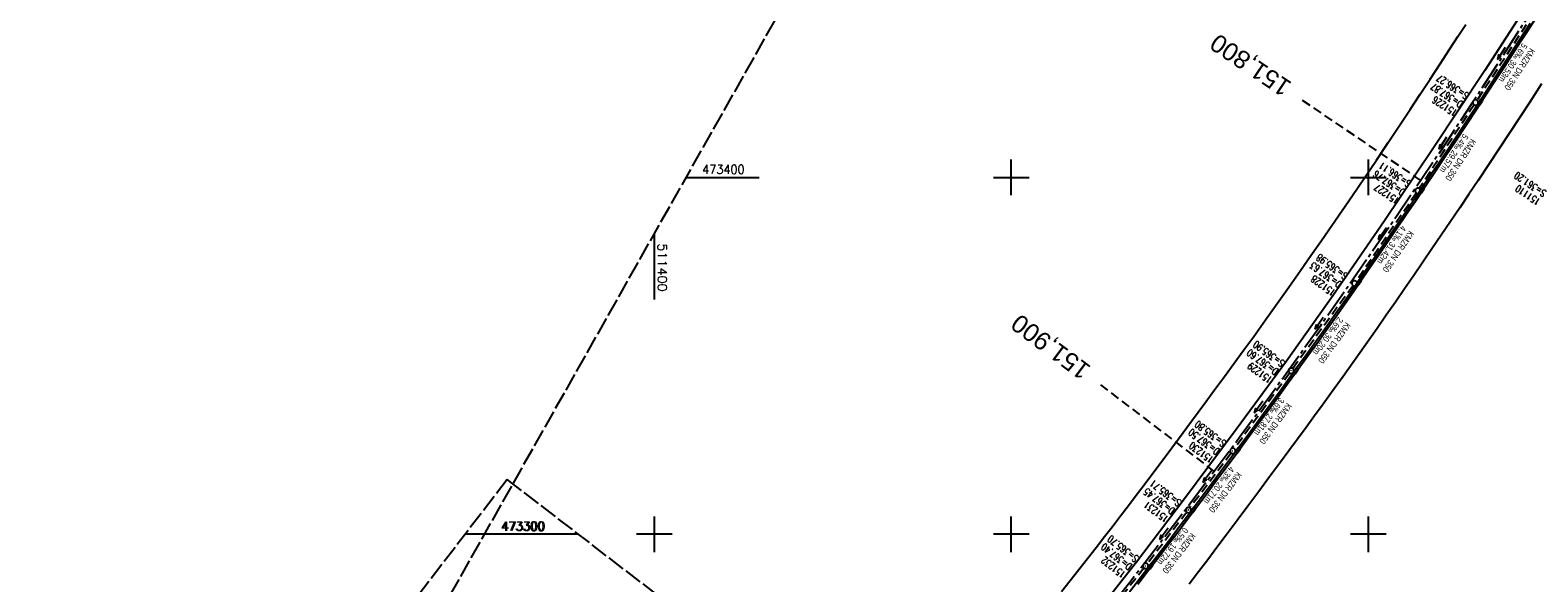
# Model space of a CAD drawing. Extents: x 510563 to 513920, y 467229 to 478797.
# Tile 38 of 67: x 511225 to 511647, y 473286 to 473441. Entities that reach past the tile are written whole.
import ezdxf
from ezdxf.enums import TextEntityAlignment as Align

# ---------------------------------------------------------------- set-up
doc = ezdxf.new("R2010")
doc.units = 0
doc.header["$LTSCALE"] = 10
doc.header["$MEASUREMENT"] = 0
for name, pattern in [('ACHSE', [5.5, 4, -0.5, 0.5, -0.5]), ('LT00', [0]), ('LT14', [0.6, 0.5, -0.1]), ('LT17', [0.15, 0.1, -0.05]), ('STRICHLINIE2', [0.375, 0.25, -0.125])]:
    doc.linetypes.add(name, pattern=pattern)
doc.layers.get('0').update_dxf_attribs({"linetype": 'LT00'})
for name, color, linetype in [('-AX-020', 250, 'ACHSE'), ('-Halt-Pfeil', 4, 'LT00'), ('-Haltung', 7, 'STRICHLINIE2'), ('-Haltungsbeschriftung', 140, 'LT00'), ('-Schachtbeschriftung', 5, 'LT00'), ('-ST-20', 30, 'LT17'), ('V92_AFBR_BAB', 250, 'LT00'), ('V92_KA_PRUF', 182, 'LT00'), ('V92_RASTER', 250, 'LT00'), ('V92_RINNE', 182, 'LT00'), ('V92_SINKK', 182, 'LT00'), ('V93_RASTER', 250, 'LT00')]:
    doc.layers.add(name, color=color, linetype=linetype)
doc.layers.add('-BLATT_92-RAND', color=7, linetype='LT14', plot=False)
doc.layers.add('-BLATT_93-RAND', color=7, linetype='LT14', plot=False)
doc.styles.add('Beschrift', font='ARIAL.TTF')
doc.styles.add('Haltungsbeschriftung', font='ARIAL.TTF', dxfattribs={"width": 0.75})
doc.styles.add('schachtbeschriftung', font='romans.shx', dxfattribs={"width": 0.75, "height": 2})
doc.styles.get("Standard").update_dxf_attribs({"font": 'romans.shx'})

# ---------------------------------------------------------------- blocks, each defined once
blk = doc.blocks.new('SYMB0652')
at = {"color": 0, "linetype": 'ByBlock'}
blk.add_lwpolyline([(-0.15, -0.075), (0.15, -0.075), (0.15, 0.075), (-0.15, 0.075), (-0.15, -0.075)], dxfattribs=at)
blk = doc.blocks.new('SYMB0003')
at = {"color": 0, "linetype": 'ByBlock'}
for p, q in [((-0.015712, 0), (0.010166, 0.012015)), ((0, -0.021257), (-0.015712, 0)), ((0.010166, 0.012015), (0, -0.021257))]:
    blk.add_line(p, q, dxfattribs=at)
for points in [[(-0.031395, 0.499013), (-0.093691, 0.491144), (-0.154509, 0.475528), (-0.21289, 0.452414), (-0.267913, 0.422164), (-0.318712, 0.385257), (-0.364484, 0.342274), (-0.404509, 0.293893), (-0.438154, 0.240877), (-0.464888, 0.184062), (-0.484292, 0.124345), (-0.496058, 0.062667), (-0.5, 0)], [(-0.5, 0), (-0.496058, -0.062667), (-0.484292, -0.124345), (-0.464888, -0.184062), (-0.438154, -0.240877), (-0.404509, -0.293893), (-0.364485, -0.342274), (-0.318712, -0.385257), (-0.267914, -0.422164), (-0.21289, -0.452414), (-0.154509, -0.475529), (-0.093691, -0.491144), (-0.031395, -0.499014), (0.031395, -0.499014)], [(0.5, 0), (0.496057, 0.062667), (0.484292, 0.124345), (0.464888, 0.184062), (0.438153, 0.240877), (0.404509, 0.293893), (0.364484, 0.342274), (0.318712, 0.385257), (0.267913, 0.422164), (0.21289, 0.452414), (0.154509, 0.475528), (0.093691, 0.491144), (0.031395, 0.499013), (-0.031395, 0.499013)], [(0.031395, -0.499014), (0.093691, -0.491144), (0.154509, -0.475529), (0.21289, -0.452414), (0.267914, -0.422164), (0.318712, -0.385257), (0.364485, -0.342274), (0.404509, -0.293893), (0.438154, -0.240877), (0.464889, -0.184062), (0.484292, -0.124345), (0.496058, -0.062667), (0.5, 0)]]:
    blk.add_lwpolyline(points, dxfattribs=at)
blk = doc.blocks.new('SYMB0070')
at = {"color": 0, "linetype": 'ByBlock'}
for p, q in [((-0.5, 0), (0.2, 0)), ((0.5, 0), (0.2, 0.1)), ((0.2, 0.1), (0.2, 0)), ((0.468, 0), (0.21, 0.086)), ((0.21, 0.086), (0.21, -0.086)), ((0.21, -0.086), (0.468, 0)), ((0.22, -0.072), (0.437, 0)), ((0.23, -0.058), (0.405, 0)), ((0.24, -0.045), (0.374, 0)), ((0.342, 0), (0.25, 0.031)), ((0.25, 0.031), (0.25, -0.031)), ((0.25, -0.031), (0.342, 0)), ((0.26, -0.017), (0.31, 0)), ((0.27, -0.003), (0.279, 0))]:
    blk.add_line(p, q, dxfattribs=at)
for points in [[(0.2, 0), (0.2, -0.1), (0.5, 0)], [(0.437, 0), (0.22, 0.072), (0.22, -0.072)], [(0.405, 0), (0.23, 0.058), (0.23, -0.058)], [(0.374, 0), (0.24, 0.045), (0.24, -0.045)], [(0.31, 0), (0.26, 0.017), (0.26, -0.017)], [(0.279, 0), (0.27, 0.003), (0.27, -0.003)]]:
    blk.add_lwpolyline(points, dxfattribs=at)

msp = doc.modelspace()

# ---------------------------------------------------------------- linework, layer by layer
at = {"layer": '-AX-020', "ltscale": 0.2, "flags": 128}
msp.add_lwpolyline([(513881.72, 478796.97), (513877.87, 478787.35), (513870.37, 478768.8), (513862.79, 478750.28), (513855.14, 478731.79), (513847.41, 478713.32), (513839.61, 478694.89), (513831.74, 478676.49), (513823.79, 478658.13), (513815.77, 478639.79), (513807.68, 478621.49), (513799.51, 478603.22), (513791.27, 478584.98), (513782.96, 478566.77), (513774.58, 478548.6), (513766.12, 478530.46), (513757.59, 478512.36), (513748.99, 478494.29), (513740.31, 478476.25), (513731.57, 478458.25), (513722.75, 478440.29), (513713.86, 478422.36), (513704.9, 478404.46), (513695.86, 478386.6), (513686.76, 478368.78), (513677.58, 478351), (513668.34, 478333.25), (513659.02, 478315.54), (513649.63, 478297.86), (513640.17, 478280.23), (513630.64, 478262.63), (513621.04, 478245.07), (513611.37, 478227.54), (513601.63, 478210.06), (513591.82, 478192.62), (513586.74, 478183.65), (513576.83, 478166.26), (513566.85, 478148.92), (513556.8, 478131.61), (513546.69, 478114.34), (513536.51, 478097.1), (513526.28, 478079.91), (513515.99, 478062.74), (513505.64, 478045.61), (513495.23, 478028.52), (513484.78, 478011.45), (513474.27, 477994.42), (513463.71, 477977.42), (513453.11, 477960.45), (513442.46, 477943.5), (513431.76, 477926.59), (513421.03, 477909.7), (513410.25, 477892.84), (513399.43, 477876), (513388.58, 477859.18), (513377.69, 477842.39), (513366.77, 477825.62), (513355.82, 477808.87), (513344.83, 477792.14), (513333.82, 477775.43), (513322.78, 477758.74), (513311.72, 477742.06), (513300.63, 477725.4), (513289.52, 477708.75), (513278.39, 477692.12), (513267.24, 477675.5), (513256.08, 477658.89), (513244.9, 477642.29), (513233.71, 477625.7), (513222.5, 477609.12), (513211.29, 477592.54), (513200.07, 477575.97), (513188.84, 477559.41), (513177.6, 477542.84), (513166.37, 477526.28), (513154.8, 477509.24), (513142.5, 477491.11), (513130.2, 477472.99), (513117.9, 477454.86), (513105.61, 477436.73), (513093.33, 477418.59), (513081.06, 477400.44), (513068.81, 477382.28), (513056.57, 477364.12), (513044.34, 477345.94), (513032.14, 477327.75), (513019.96, 477309.55), (513007.8, 477291.33), (512995.67, 477273.09), (512983.57, 477254.83), (512971.49, 477236.55), (512959.45, 477218.25), (512947.45, 477199.93), (512935.48, 477181.58), (512923.55, 477163.21), (512911.66, 477144.81), (512899.82, 477126.38), (512888.03, 477107.93), (512876.28, 477089.44), (512864.58, 477070.92), (512852.94, 477052.36), (512841.35, 477033.77), (512829.82, 477015.15), (512818.35, 476996.49), (512806.94, 476977.79), (512795.6, 476959.05), (512789.64, 476949.14), (512778.41, 476930.34), (512767.24, 476911.5), (512756.13, 476892.61), (512745.1, 476873.69), (512734.14, 476854.72), (512723.25, 476835.72), (512712.42, 476816.68), (512701.67, 476797.59), (512690.98, 476778.47), (512680.37, 476759.31), (512669.82, 476740.11), (512659.35, 476720.87), (512648.95, 476701.6), (512638.61, 476682.28), (512628.35, 476662.93), (512618.16, 476643.54), (512608.04, 476624.11), (512597.99, 476604.65), (512588.01, 476585.15), (512578.1, 476565.61), (512568.26, 476546.04), (512558.5, 476526.43), (512548.8, 476506.79), (512539.18, 476487.11), (512529.63, 476467.4), (512520.15, 476447.65), (512510.75, 476427.87), (512501.42, 476408.05), (512492.16, 476388.2), (512482.97, 476368.31), (512473.85, 476348.4), (512464.81, 476328.44), (512455.84, 476308.46), (512446.94, 476288.44), (512438.12, 476268.39), (512429.37, 476248.31), (512420.69, 476228.2), (512412.09, 476208.05), (512403.56, 476187.88), (512395.11, 476167.67), (512386.72, 476147.43), (512378.42, 476127.17), (512370.18, 476106.87), (512362.02, 476086.54), (512353.94, 476066.18), (512345.92, 476045.79), (512337.99, 476025.38), (512330.13, 476004.93), (512322.34, 475984.46), (512314.63, 475963.96), (512306.99, 475943.43), (512299.43, 475922.87), (512291.94, 475902.28), (512284.53, 475881.67), (512277.19, 475861.03), (512269.93, 475840.36), (512262.74, 475819.67), (512255.63, 475798.95), (512248.6, 475778.21), (512241.64, 475757.44), (512234.76, 475736.64), (512227.95, 475715.82), (512221.22, 475694.97), (512214.57, 475674.11), (512207.99, 475653.21), (512201.49, 475632.29), (512200.13, 475627.89), (512194.28, 475608.79), (512188.5, 475589.67), (512182.78, 475570.54), (512177.14, 475551.38), (512171.56, 475532.2), (512166.05, 475513.01), (512160.62, 475493.79), (512155.26, 475474.55), (512149.97, 475455.29), (512148.09, 475448.36), (512142.91, 475429.07), (512137.8, 475409.77), (512132.78, 475390.44), (512127.83, 475371.09), (512122.96, 475351.72), (512118.16, 475332.33), (512113.45, 475312.92), (512108.81, 475293.5), (512104.25, 475274.06), (512099.76, 475254.59), (512095.36, 475235.11), (512091.03, 475215.62), (512086.78, 475196.1), (512082.61, 475176.57), (512078.52, 475157.02), (512074.51, 475137.46), (512070.57, 475117.88), (512066.72, 475098.28), (512063.24, 475080.25), (512059.53, 475060.62), (512055.9, 475040.98), (512052.34, 475021.33), (512048.86, 475001.67), (512045.44, 474981.99), (512042.08, 474962.3), (512038.79, 474942.6), (512035.56, 474922.89), (512032.39, 474903.18), (512029.27, 474883.45), (512026.2, 474863.71), (512023.18, 474843.97), (512020.21, 474824.22), (512017.28, 474804.47), (512014.39, 474784.7), (512011.54, 474764.94), (512008.73, 474745.16), (512005.95, 474725.39), (512003.2, 474705.61), (512000.47, 474685.82), (511997.78, 474666.03), (511995.1, 474646.24), (511992.44, 474626.45), (511989.8, 474606.65), (511987.17, 474586.85), (511984.55, 474567.05), (511981.94, 474547.25), (511979.34, 474527.45), (511976.74, 474507.69), (511975.13, 474495.38), (511973.48, 474482.82), (511971.82, 474470.25), (511970.17, 474457.69), (511968.51, 474445.13), (511966.84, 474432.57), (511965.15, 474420.02), (511963.46, 474407.46), (511961.75, 474394.91), (511960.03, 474382.35), (511958.28, 474369.81), (511956.52, 474357.26), (511954.73, 474344.72), (511952.92, 474332.18), (511951.08, 474319.64), (511949.21, 474307.11), (511947.31, 474294.58), (511945.38, 474282.06), (511943.41, 474269.55), (511941.4, 474257.04), (511939.35, 474244.53), (511937.27, 474232.04), (511935.14, 474219.55), (511932.96, 474207.07), (511930.74, 474194.59), (511928.46, 474182.13), (511926.14, 474169.68), (511923.76, 474157.23), (511921.32, 474144.8), (511918.83, 474132.38), (511916.28, 474119.97), (511913.66, 474107.57), (511910.98, 474095.19), (511908.24, 474082.82), (511905.43, 474070.46), (511902.54, 474058.13), (511899.59, 474045.81), (511896.56, 474033.5), (511893.47, 474021.26), (511890.29, 474009), (511887.03, 473996.75), (511883.7, 473984.53), (511880.29, 473972.33), (511876.8, 473960.15), (511873.23, 473947.99), (511869.59, 473935.86), (511865.87, 473923.74), (511862.08, 473911.66), (511858.21, 473899.59), (511854.26, 473887.55), (511850.24, 473875.54), (511846.14, 473863.55), (511841.96, 473851.59), (511837.71, 473839.65), (511833.39, 473827.75), (511828.99, 473815.86), (511824.51, 473804.01), (511819.96, 473792.19), (511815.33, 473780.39), (511810.64, 473768.63), (511805.86, 473756.89), (511801.02, 473745.18), (511796.09, 473733.51), (511791.1, 473721.87), (511786.03, 473710.25), (511780.89, 473698.68), (511775.67, 473687.13), (511770.39, 473675.61), (511765.03, 473664.13), (511759.6, 473652.69), (511754.09, 473641.28), (511748.51, 473629.9), (511742.87, 473618.56), (511737.15, 473607.25), (511731.36, 473595.99), (511725.49, 473584.75), (511719.56, 473573.56), (511713.56, 473562.4), (511707.48, 473551.28), (511701.34, 473540.2), (511695.13, 473529.16), (511688.84, 473518.16), (511682.49, 473507.2), (511676.07, 473496.28), (511669.58, 473485.39), (511663.02, 473474.55), (511656.39, 473463.76), (511649.7, 473453), (511642.94, 473442.29), (511636.1, 473431.62), (511629.21, 473420.99), (511622.24, 473410.41), (511615.21, 473399.87), (511608.11, 473389.37), (511600.95, 473378.92), (511593.72, 473368.52), (511586.42, 473358.16), (511579.06, 473347.85), (511571.64, 473337.58), (511564.15, 473327.36), (511556.59, 473317.19), (511548.97, 473307.07), (511541.29, 473297), (511533.54, 473286.97), (511525.74, 473276.99), (511517.86, 473267.07), (511509.93, 473257.19), (511501.93, 473247.36), (511493.87, 473237.58), (511485.75, 473227.86), (511477.57, 473218.19), (511475.55, 473215.81), (511467.29, 473206.2), (511458.98, 473196.64), (511450.61, 473187.13), (511442.18, 473177.67), (511433.71, 473168.25), (511425.19, 473158.87), (511416.62, 473149.54), (511408.01, 473140.24), (511399.37, 473130.98), (511390.68, 473121.76), (511381.96, 473112.57), (511373.2, 473103.41), (511364.42, 473094.28), (511355.61, 473085.17), (511346.77, 473076.1), (511337.91, 473067.04), (511329.03, 473058), (511320.13, 473048.99), (511311.22, 473039.98), (511302.29, 473031), (511293.34, 473022.02), (511284.39, 473013.05), (511275.44, 473004.09), (511266.47, 472995.14), (511255.91, 472984.59), (511236.79, 472965.5), (511230.18, 472958.9), (511223.57, 472952.29), (511216.96, 472945.68), (511210.37, 472939.06), (511203.78, 472932.43), (511197.22, 472925.79), (511190.66, 472919.13), (511184.13, 472912.44), (511177.62, 472905.74), (511171.14, 472899.01), (511164.68, 472892.25), (511158.26, 472885.46), (511151.88, 472878.64), (511145.53, 472871.79), (511139.22, 472864.89), (511132.96, 472857.96), (511126.75, 472850.98), (511120.58, 472843.95), (511114.48, 472836.88), (511109.32, 472830.82), (511103.32, 472823.65), (511097.39, 472816.44), (511091.51, 472809.17), (511085.7, 472801.85), (511079.95, 472794.49), (511074.26, 472787.07), (511068.64, 472779.61), (511063.08, 472772.1), (511057.59, 472764.54), (511052.16, 472756.93), (511046.8, 472749.28), (511041.5, 472741.58), (511036.27, 472733.84), (511031.1, 472726.05), (511026.01, 472718.22), (511020.98, 472710.35), (511016.01, 472702.43), (511011.12, 472694.47), (511006.29, 472686.47), (511001.53, 472678.43), (510996.84, 472670.35), (510992.22, 472662.22), (510987.67, 472654.06), (510983.19, 472645.86), (510978.78, 472637.62), (510974.44, 472629.35), (510970.17, 472621.04), (510965.98, 472612.69), (510961.85, 472604.3), (510957.8, 472595.88), (510953.82, 472587.43), (510949.91, 472578.94), (510946.07, 472570.42), (510942.31, 472561.87), (510938.62, 472553.28), (510935.01, 472544.67), (510931.46, 472536.02), (510928, 472527.34), (510924.6, 472518.64), (510921.29, 472509.9), (510918.04, 472501.14), (510914.87, 472492.35), (510911.78, 472483.53), (510908.76, 472474.69), (510905.82, 472465.82), (510902.96, 472456.92), (510900.17, 472448), (510897.45, 472439.06), (510894.82, 472430.1), (510892.26, 472421.11), (510889.78, 472412.1), (510887.37, 472403.07), (510885.04, 472394.02), (510882.79, 472384.95), (510880.62, 472375.87), (510878.53, 472366.76), (510876.51, 472357.64), (510874.57, 472348.49), (510872.71, 472339.34), (510870.93, 472330.16), (510869.23, 472320.98), (510867.6, 472311.77), (510866.06, 472302.56), (510864.59, 472293.33), (510863.2, 472284.09), (510861.89, 472274.84), (510860.67, 472265.57), (510859.52, 472256.3), (510858.45, 472247.02), (510857.45, 472237.73), (510856.54, 472228.43), (510855.71, 472219.12), (510854.96, 472209.81), (510854.29, 472200.49), (510853.7, 472191.16), (510853.18, 472181.83), (510852.75, 472172.5), (510852.4, 472163.16), (510852.13, 472153.82), (510851.93, 472144.48), (510851.82, 472135.13), (510851.79, 472125.79), (510851.84, 472116.44), (510851.96, 472107.1), (510852.01, 472104.71), (510852.24, 472095.37), (510852.54, 472086.03), (510852.93, 472076.69), (510853.39, 472067.36), (510853.92, 472058.03), (510854.53, 472048.71), (510855.21, 472039.39), (510855.96, 472030.07), (510856.78, 472020.77), (510857.67, 472011.46), (510858.63, 472002.17), (510859.65, 471992.88), (510860.73, 471983.6), (510861.88, 471974.33), (510863.09, 471965.06), (510864.36, 471955.8), (510865.69, 471946.55), (510867.08, 471937.31), (510868.53, 471928.08), (510870.02, 471918.86), (510871.58, 471909.64), (510873.18, 471900.44), (510874.84, 471891.24), (510876.54, 471882.05), (510878.3, 471872.88), (510880.1, 471863.71), (510881.95, 471854.55), (510883.84, 471845.4), (510885.78, 471836.26), (510887.76, 471827.12), (510889.78, 471818), (510891.83, 471808.88), (510893.93, 471799.78), (510896.06, 471790.68), (510898.23, 471781.59), (510900.44, 471772.51), (510902.67, 471763.44), (510904.94, 471754.37), (510907.24, 471745.32), (510909.57, 471736.27), (510911.93, 471727.22), (510914.31, 471718.19), (510916.72, 471709.16), (510919.15, 471700.14), (510921.61, 471691.12), (510924.09, 471682.11), (510926.59, 471673.11), (510929.1, 471664.11), (510931.64, 471655.12), (510934.19, 471646.13), (510936.76, 471637.14), (510939.34, 471628.16), (510941.94, 471619.19), (510944.55, 471610.22), (510947.17, 471601.25), (510949.8, 471592.28), (510952.43, 471583.31), (510955.08, 471574.35), (510957.73, 471565.39), (510960.38, 471556.43), (510963.04, 471547.47), (510967.7, 471531.77), (510970.25, 471523.2), (510975.26, 471506.32), (510980.27, 471489.44), (510985.27, 471472.57), (510990.27, 471455.68), (510995.25, 471438.8), (511000.21, 471421.91), (511005.16, 471405.01), (511010.09, 471388.11), (511014.99, 471371.2), (511019.86, 471354.28), (511024.7, 471337.36), (511029.51, 471320.42), (511034.28, 471303.47), (511039.01, 471286.52), (511043.7, 471269.55), (511048.34, 471252.56), (511052.93, 471235.57), (511057.46, 471218.56), (511061.95, 471201.53), (511066.37, 471184.49), (511070.73, 471167.43), (511075.02, 471150.36), (511079.24, 471133.27), (511083.39, 471116.16), (511086.57, 471102.84), (511090.59, 471085.7), (511094.53, 471068.54), (511098.39, 471051.37), (511102.17, 471034.17), (511105.87, 471016.96), (511109.5, 470999.73), (511113.05, 470982.49), (511116.52, 470965.23), (511119.91, 470947.95), (511123.22, 470930.66), (511126.45, 470913.36), (511129.61, 470896.04), (511132.69, 470878.7), (511135.68, 470861.35), (511138.6, 470843.99), (511141.44, 470826.62), (511144.2, 470809.23), (511146.88, 470791.83), (511149.49, 470774.42), (511152.01, 470757), (511154.45, 470739.56), (511156.82, 470722.12), (511159.1, 470704.66), (511161.31, 470687.19), (511163.44, 470669.72), (511165.49, 470652.23), (511165.64, 470650.9), (511167.87, 470631.02), (511170.03, 470611.14), (511172.1, 470591.25), (511174.1, 470571.35), (511176.01, 470551.44), (511177.85, 470531.52), (511179.53, 470512.55), (511180.88, 470496.34), (511182.16, 470480.14), (511183.36, 470463.92), (511184.48, 470447.7), (511185.52, 470431.48), (511186.48, 470415.25), (511187.36, 470399.01), (511188.16, 470382.77), (511188.88, 470366.53), (511189.52, 470350.29), (511190.08, 470334.04), (511190.56, 470317.79), (511190.96, 470301.53), (511191.28, 470285.28), (511191.52, 470269.02), (511191.68, 470252.76), (511191.76, 470236.51), (511191.77, 470220.25), (511191.69, 470203.99), (511191.53, 470187.73), (511191.29, 470171.47), (511191.24, 470169.01), (511190.91, 470152.75), (511190.5, 470136.5), (511190.02, 470120.25), (511189.47, 470104), (511188.85, 470087.75), (511188.17, 470071.51), (511187.43, 470055.27), (511186.63, 470039.03), (511185.78, 470022.79), (511184.88, 470006.56), (511183.93, 469990.33), (511182.94, 469974.1), (511181.91, 469957.87), (511180.85, 469941.65), (511179.74, 469925.43), (511178.61, 469909.21), (511177.46, 469892.99), (511176.28, 469876.78), (511175.08, 469860.56), (511173.86, 469844.35), (511172.63, 469828.14), (511171.39, 469811.93), (511170.14, 469795.72), (511168.85, 469778.99), (511030.96, 467993.35), (511029.42, 467973.41), (511027.88, 467953.47), (511026.35, 467933.52), (511024.83, 467913.58), (511023.32, 467893.64), (511021.83, 467873.7), (511020.35, 467853.75), (511018.9, 467833.8), (511017.47, 467813.85), (511016.06, 467793.9), (511014.69, 467773.95), (511013.35, 467754), (511012.05, 467734.04), (511010.78, 467714.08), (511009.56, 467694.12), (511008.38, 467674.15), (511007.25, 467654.18), (511006.18, 467634.21), (511005.15, 467614.24), (511004.19, 467594.26), (511003.28, 467574.28), (511002.44, 467554.3), (511001.67, 467534.31), (511000.96, 467514.33), (511000.33, 467494.34), (510999.77, 467474.34), (510999.56, 467465.71), (510999.11, 467445.71), (510998.75, 467425.72), (510998.46, 467405.72), (510998.26, 467385.72), (510998.14, 467365.72), (510998.09, 467345.72), (510998.13, 467325.72), (510998.24, 467305.72), (510998.44, 467285.72), (510998.71, 467265.72), (510999.07, 467245.73), (510999.43, 467229.16)], dxfattribs=at)
at = {"layer": '-BLATT_92-RAND'}
msp.add_lwpolyline([(511779.03, 474055.25), (511324.06, 473249.87), (511573.95, 473108.71), (512028.91, 473914.09), (511779.03, 474055.25)], dxfattribs=at)
at = {"layer": '-BLATT_93-RAND'}
msp.add_lwpolyline([(511358.83, 473315.34), (510907.64, 472728.79), (511135.12, 472553.81), (511586.31, 473140.35), (511358.83, 473315.34)], dxfattribs=at)
at = {"layer": '-Haltung'}
for p, q in [((511646.3, 473445.93), (511630.45, 473421.61)), ((511629.63, 473420.36), (511614.28, 473396.86)), ((511613.45, 473395.61), (511596.58, 473370.89)), ((511595.72, 473369.66), (511578.86, 473346.44)), ((511577.98, 473345.23), (511562.48, 473323.97)), ((511561.59, 473322.76), (511550.06, 473307.39)), ((511549.16, 473306.19), (511538.09, 473291.72)), ((511537.17, 473290.54), (511519.38, 473267.93))]:
    msp.add_line(p, q, dxfattribs=at)
at = {"layer": '-ST-20', "ltscale": 2.5}
for p, q in [((511614.74, 473399.17), (511581.61, 473421.58)), ((511556.9, 473317.61), (511525.09, 473341.87))]:
    msp.add_line(p, q, dxfattribs=at)
at = {"layer": 'V92_AFBR_BAB'}
for points in [[(511645.63, 473450.17), (511632.65, 473429.98), (511618.11, 473407.98), (511604.54, 473387.81), (511590.08, 473366.85), (511577.05, 473348.53), (511563.04, 473329.4), (511548.26, 473309.54), (511535.12, 473292.18), (511520.27, 473273.31), (511504.33, 473253.59), (511488.47, 473234.28), (511473.15, 473216.01), (511457.14, 473197.69), (511443.51, 473182.4)], [(511514.11, 473283.99), (511516.54, 473287.04), (511518.96, 473290.11), (511521.37, 473293.18), (511523.77, 473296.25), (511526.16, 473299.34), (511528.38, 473302.22), (511530.59, 473305.12), (511532.8, 473308.02), (511534.99, 473310.93), (511537.19, 473313.84), (511539.37, 473316.75), (511543.09, 473321.73), (511546.8, 473326.72), (511550.51, 473331.71), (511554.2, 473336.72), (511556.95, 473340.45), (511559.7, 473344.2), (511562.45, 473347.95), (511565.18, 473351.7), (511567.9, 473355.46), (511571.21, 473360.05), (511574.5, 473364.65), (511577.77, 473369.26), (511581.03, 473373.89), (511583.95, 473378.08), (511586.87, 473382.28), (511589.77, 473386.48), (511592.66, 473390.7), (511595.54, 473394.92), (511598.91, 473399.87), (511602.26, 473404.84), (511605.59, 473409.81), (511608.92, 473414.79), (511611.73, 473419.03), (511614.53, 473423.28), (511617.32, 473427.53), (511620.11, 473431.78), (511622.88, 473436.04), (511625.09, 473439.44), (511627.3, 473442.84)], [(511648.55, 473426.21), (511645.25, 473421.12), (511642.37, 473416.71), (511639.49, 473412.31), (511636.6, 473407.92), (511633.7, 473403.53), (511630.78, 473399.15), (511628.2, 473395.3), (511625.61, 473391.45), (511623.01, 473387.61), (511620.41, 473383.77), (511617.8, 473379.94), (511615.26, 473376.21), (511612.72, 473372.49), (511610.17, 473368.78), (511607.62, 473365.07), (511605.05, 473361.36), (511602.48, 473357.67), (511599.31, 473353.16), (511596.13, 473348.67), (511592.93, 473344.2), (511589.71, 473339.73), (511587.33, 473336.46), (511584.95, 473333.19), (511582.56, 473329.93), (511580.17, 473326.67), (511577.77, 473323.42), (511575.37, 473320.17), (511572.35, 473316.08), (511569.32, 473311.99), (511566.29, 473307.9), (511563.25, 473303.83), (511560.21, 473299.75), (511557.62, 473296.31), (511555.02, 473292.87), (511552.42, 473289.44), (511549.8, 473286.02)]]:
    msp.add_lwpolyline(points, dxfattribs=at)
at = {"layer": 'V92_RASTER'}
for p, q in [((511500, 473395), (511500, 473405)), ((511600, 473405), (511600, 473395)), ((511408.87, 473400), (511429.35, 473400)), ((511495, 473400), (511505, 473400)), ((511595, 473400), (511605, 473400)), ((511400, 473384.3), (511400, 473365.8)), ((511400, 473305), (511400, 473295)), ((511400, 473305), (511400, 473295)), ((511500, 473295), (511500, 473305)), ((511600, 473305), (511600, 473295)), ((511372.86, 473300), (511352.38, 473300)), ((511405, 473300), (511395, 473300)), ((511505, 473300), (511495, 473300)), ((511605, 473300), (511595, 473300))]:
    msp.add_line(p, q, dxfattribs=at)
at = {"layer": 'V92_RINNE'}
for points in [[(511535.43, 473286.05), (511538.36, 473289.83), (511541.03, 473293.29), (511543.68, 473296.76), (511546.33, 473300.23), (511548.96, 473303.72), (511551.59, 473307.21), (511554.56, 473311.17), (511557.52, 473315.14), (511560.48, 473319.11), (511563.42, 473323.09), (511566.37, 473327.08), (511569.18, 473330.9), (511571.98, 473334.72), (511574.78, 473338.55), (511577.57, 473342.39), (511580.36, 473346.23), (511583, 473349.9), (511585.64, 473353.58), (511588.27, 473357.26), (511590.88, 473360.96), (511593.48, 473364.66), (511595.91, 473368.13), (511598.32, 473371.6), (511600.72, 473375.08), (511603.11, 473378.57), (511605.5, 473382.06), (511607.88, 473385.55), (511610.64, 473389.6), (511613.38, 473393.65), (511616.12, 473397.71), (511618.86, 473401.78), (511621.58, 473405.85), (511624.48, 473410.23), (511627.38, 473414.61), (511630.27, 473418.99), (511633.15, 473423.39), (511636.02, 473427.78), (511638.21, 473431.14), (511640.39, 473434.49), (511642.57, 473437.86), (511644.74, 473441.22), (511646.9, 473444.6)], [(511645.34, 473443.13), (511642.1, 473438.06), (511638.84, 473433.01), (511635.57, 473427.96), (511631.98, 473422.47), (511628.38, 473417), (511624.76, 473411.53), (511621.13, 473406.07), (511617.72, 473400.98), (511614.3, 473395.9), (511610.87, 473390.82), (511607.43, 473385.75), (511605.04, 473382.26), (511602.66, 473378.77), (511600.26, 473375.29), (511597.86, 473371.81), (511595.44, 473368.34), (511593.02, 473364.87), (511590.43, 473361.19), (511587.82, 473357.51), (511585.2, 473353.84), (511582.58, 473350.18), (511579.94, 473346.52), (511575.3, 473340.11), (511570.63, 473333.71), (511565.95, 473327.33), (511562.29, 473322.38), (511558.63, 473317.45), (511554.95, 473312.53), (511551.27, 473307.61), (511549.07, 473304.69), (511546.87, 473301.77), (511544.66, 473298.85), (511542.44, 473295.94), (511540.22, 473293.04), (511537.99, 473290.14), (511535.54, 473286.98), (511533.07, 473283.82)]]:
    msp.add_lwpolyline(points, dxfattribs=at)
at = {"layer": 'V93_RASTER'}
msp.add_line((511378.76, 473300), (511347.03, 473300), dxfattribs=at)

# ---------------------------------------------------------------- block references
at = {"layer": '-Halt-Pfeil', "yscale": 4.000000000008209, "zscale": 4}
for p, xscale, rotation in [((511637.27, 473434.76), 3.999999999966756, 236.9121825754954), ((511620.86, 473409.59), 4.000000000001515, 236.8456525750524), ((511603.93, 473384.25), 4.000000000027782, 235.6955525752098), ((511586.22, 473359.08), 3.999999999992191, 234.0259425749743), ((511569.24, 473335.65), 3.999999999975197, 233.9027425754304), ((511554.85, 473316.14), 3.9999999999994, 233.1453925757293), ((511542.72, 473300.14), 4.000000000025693, 232.6053225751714)]:
    msp.add_blockref('SYMB0070', p, dxfattribs=dict(at, xscale=xscale, rotation=rotation))
at = {"layer": 'V92_KA_PRUF', "xscale": 1.500000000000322, "yscale": 1.500000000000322, "zscale": 1.5, "rotation": 240.5376025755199}
for p in [(511630.04, 473420.98), (511613.87, 473396.23), (511596.16, 473370.27), (511578.42, 473345.83), (511562.03, 473323.36), (511549.61, 473306.79), (511537.64, 473291.13)]:
    msp.add_blockref('SYMB0003', p, dxfattribs=at)
at = {"layer": 'V92_SINKK', "zscale": 4.5}
for p, xscale, yscale, rotation in [((511631.38, 473421.1), 4.499999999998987, 4.499999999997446, 236.6439736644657), ((511614.99, 473396.46), 4.499999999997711, 4.49999999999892, 235.8842211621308), ((511597.32, 473370.57), 4.500000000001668, 4.499999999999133, 235.0694891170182), ((511579.72, 473345.8), 4.499999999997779, 4.500000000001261, 233.9515413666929), ((511563.44, 473323.46), 4.500000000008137, 4.500000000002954, 233.3816594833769), ((511550.96, 473306.81), 4.499999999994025, 4.499999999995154, 232.8825047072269), ((511539.01, 473291.03), 4.499999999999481, 4.500000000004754, 232.1957432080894)]:
    msp.add_blockref('SYMB0652', p, dxfattribs=dict(at, xscale=xscale, yscale=yscale, rotation=rotation))

# ---------------------------------------------------------------- texts
at = {"layer": '-Haltungsbeschriftung', "style": 'Haltungsbeschriftung', "width": 0.75}
for s, rotation, p in [('5.6‰ 30.53m', 236.9122, (511643.17, 473437.76)), ('KMZR DN 350', 236.9122, (511645.32, 473436.37)), ('5.4‰ 29.57m', 236.8457, (511626.65, 473412.39)), ('KMZR DN 350', 236.8457, (511628.79, 473410.99)), ('4.1‰ 31.42m', 235.6956, (511609.32, 473386.68)), ('KMZR DN 350', 235.6956, (511611.43, 473385.24)), ('2.6‰ 30.20m', 234.0259, (511591.65, 473361.04)), ('KMZR DN 350', 234.0259, (511593.72, 473359.54)), ('3.6‰ 27.81m', 233.9027, (511575.17, 473338.46)), ('KMZR DN 350', 233.9027, (511577.24, 473336.95)), ('4.3‰ 20.71m', 233.1454, (511561.2, 473319.17)), ('KMZR DN 350', 233.1454, (511563.25, 473317.64)), ('0.5‰ 19.72m', 232.6053, (511548.3, 473302.07)), ('KMZR DN 350', 232.6053, (511550.34, 473300.51))]:
    msp.add_text(s, height=1.8, rotation=rotation, dxfattribs=at).set_placement(p)
at = {"layer": '-Schachtbeschriftung', "style": 'schachtbeschriftung', "width": 0.75}
for s, rotation, p in [('S=366.27', 146.8457, (511628.35, 473423.46)), ('D=367.87', 146.8457, (511626.77, 473421.05)), ('151226', 146.8457, (511625.2, 473418.64)), ('S=366.11', 145.6956, (511612.19, 473398.75)), ('151227', 145.6956, (511608.94, 473393.99)), ('D=367.76', 145.6956, (511610.56, 473396.37)), ('151110', 146.2462, (511648.46, 473393.71)), ('S=361.20', 146.2462, (511650.06, 473396.1)), ('S=365.98', 144.0259, (511594.49, 473372.84)), ('151228', 144.0259, (511591.1, 473368.18)), ('D=367.63', 144.0259, (511592.8, 473370.51)), ('D=367.60', 143.9027, (511575.05, 473346.08)), ('S=365.90', 143.9027, (511576.75, 473348.41)), ('151229', 143.9027, (511573.35, 473343.75)), ('S=365.80', 143.1454, (511560.37, 473325.96)), ('151230', 143.1454, (511556.91, 473321.35)), ('D=367.50', 143.1454, (511558.64, 473323.66)), ('S=365.71', 142.6053, (511547.81, 473309.28)), ('D=367.45', 142.6053, (511546.06, 473306.99)), ('151231', 142.6053, (511544.31, 473304.7)), ('D=367.40', 141.7853, (511534.06, 473291.38)), ('S=365.70', 141.7853, (511535.84, 473293.64)), ('151232', 141.7853, (511532.28, 473289.11))]:
    msp.add_text(s, height=2, rotation=rotation, dxfattribs=at).set_placement(p)
at = {"layer": '-ST-20', "style": 'Beschrift'}
for s, rotation, p in [('151,800', 146.0871, (511577.47, 473424.38)), ('151,900', 143.23, (511521.12, 473344.9))]:
    msp.add_text(s, height=5, rotation=rotation, dxfattribs=at).set_placement(p, align=Align.MIDDLE_LEFT)
at = {"layer": 'V92_RASTER'}
for s, rotation, width, p in [(' 473400', 0.0018, 0.924, (511411.85, 473401)), (' 511400', 270.0018, 1.05, (511401, 473383.3)), (' 473300', 0.0018, 0.948, (511355.36, 473301))]:
    msp.add_text(s, height=2.5, rotation=rotation, dxfattribs=dict(at, width=width)).set_placement(p)
at = {"layer": 'V93_RASTER', "width": 0.948}
msp.add_text(' 473300', height=2.5, rotation=0.002, dxfattribs=at).set_placement((511355.71, 473301))

doc.saveas('drawing.dxf')
